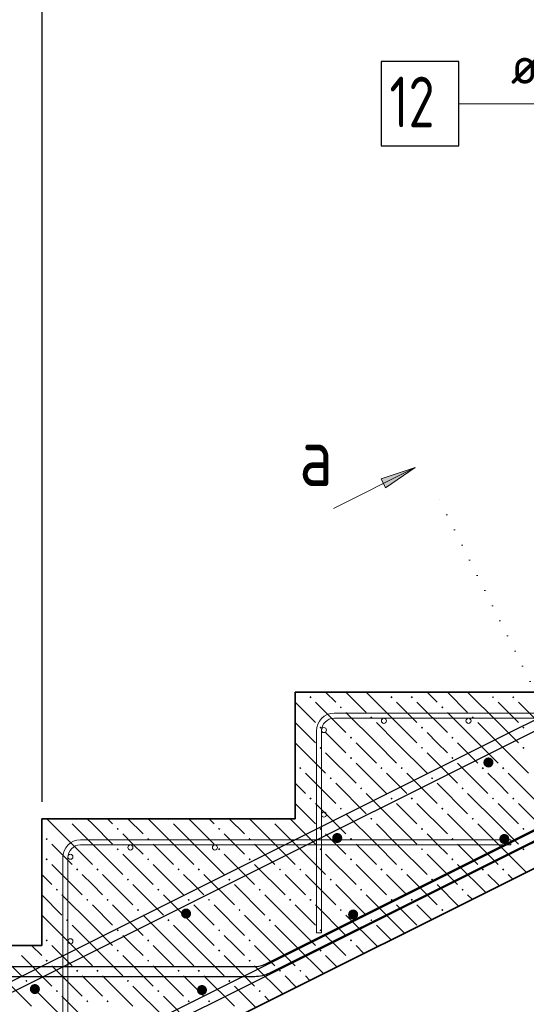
# Model space of a CAD drawing. Header units: millimetres. Extents: x 0 to 21000, y -5 to 14850.
# Tile 8 of 24: x 6420 to 7919, y 8569 to 11484. Entities that reach past the tile are written whole.
import ezdxf

# ---------------------------------------------------------------- set-up
doc = ezdxf.new("R2010")
doc.units = ezdxf.units.MM
doc.linetypes.add('______9', pattern=[50, 0, -50])
for name, color, linetype, lineweight in [('Армирование стержнями_ общее', 7, 'Continuous', 25), ('Обрамление П-обр. равн.', 7, 'Continuous', 25), ('Обрамление проемов стержнями', 7, 'Continuous', 25), ('Общий01', 7, 'Continuous', 13), ('Позиционная метка линия выноска', 7, 'Continuous', 13), ('Размерная линия_ общее', 7, 'Continuous', 13), ('Фоновоя арматура Х1', 7, 'Continuous', 25)]:
    doc.layers.add(name, color=color, linetype=linetype, lineweight=lineweight)
doc.layers.add('ЖБ Лестница', color=7, linetype='Continuous', lineweight=25, true_color=0xe0e0ff)
doc.styles.add('ISOCPEUR', font='txt')

msp = doc.modelspace()

# ---------------------------------------------------------------- hatches: boundary and pattern name
at = {"layer": 'ЖБ Лестница', "linetype": 'Continuous', "lineweight": 18, "transparency": 33554687}
for points in [[(7276.9, 9478.5), (7280.1, 9481.7), (7283.4, 9478.5), (7280.1, 9475.2)], [(7516.9, 9478.5), (7520.1, 9481.7), (7523.4, 9478.5), (7520.1, 9475.2)], [(7576.9, 9478.5), (7580.1, 9481.7), (7583.4, 9478.5), (7580.1, 9475.2)], [(7816.9, 9478.5), (7820.1, 9481.7), (7823.4, 9478.5), (7820.1, 9475.2)], [(7876.9, 9478.5), (7880.1, 9481.7), (7883.4, 9478.5), (7880.1, 9475.2)], [(7366.9, 9448.5), (7370.1, 9451.7), (7373.4, 9448.5), (7370.1, 9445.2)], [(7666.9, 9448.5), (7670.1, 9451.7), (7673.4, 9448.5), (7670.1, 9445.2)], [(7456.9, 9418.5), (7460.1, 9421.7), (7463.4, 9418.5), (7460.1, 9415.2)], [(7756.9, 9418.5), (7760.1, 9421.7), (7763.4, 9418.5), (7760.1, 9415.2)], [(7306.9, 9388.5), (7310.1, 9391.7), (7313.4, 9388.5), (7310.1, 9385.2)], [(7606.9, 9388.5), (7610.1, 9391.7), (7613.4, 9388.5), (7610.1, 9385.2)], [(7906.9, 9388.5), (7910.1, 9391.7), (7913.4, 9388.5), (7910.1, 9385.2)], [(7396.9, 9358.5), (7400.1, 9361.7), (7403.4, 9358.5), (7400.1, 9355.2)], [(7696.9, 9358.5), (7700.1, 9361.7), (7703.4, 9358.5), (7700.1, 9355.2)], [(7306.9, 9328.5), (7310.1, 9331.7), (7313.4, 9328.5), (7310.1, 9325.2)], [(7606.9, 9328.5), (7610.1, 9331.7), (7613.4, 9328.5), (7610.1, 9325.2)], [(7906.9, 9328.5), (7910.1, 9331.7), (7913.4, 9328.5), (7910.1, 9325.2)], [(7396.9, 9298.5), (7400.1, 9301.7), (7403.4, 9298.5), (7400.1, 9295.2)], [(7696.9, 9298.5), (7700.1, 9301.7), (7703.4, 9298.5), (7700.1, 9295.2)], [(7246.9, 9268.5), (7250.1, 9271.7), (7253.4, 9268.5), (7250.1, 9265.2)], [(7486.9, 9268.5), (7490.1, 9271.7), (7493.4, 9268.5), (7490.1, 9265.2)], [(7546.9, 9268.5), (7550.1, 9271.7), (7553.4, 9268.5), (7550.1, 9265.2)], [(7786.9, 9268.5), (7790.1, 9271.7), (7793.4, 9268.5), (7790.1, 9265.2)], [(7846.9, 9268.5), (7850.1, 9271.7), (7853.4, 9268.5), (7850.1, 9265.2)], [(7336.9, 9238.5), (7340.1, 9241.7), (7343.4, 9238.5), (7340.1, 9235.2)], [(7636.9, 9238.5), (7640.1, 9241.7), (7643.4, 9238.5), (7640.1, 9235.2)], [(7426.9, 9208.5), (7430.1, 9211.7), (7433.4, 9208.5), (7430.1, 9205.2)], [(7726.9, 9208.5), (7730.1, 9211.7), (7733.4, 9208.5), (7730.1, 9205.2)], [(7276.9, 9178.5), (7280.1, 9181.7), (7283.4, 9178.5), (7280.1, 9175.2)], [(7516.9, 9178.5), (7520.1, 9181.7), (7523.4, 9178.5), (7520.1, 9175.2)], [(7576.9, 9178.5), (7580.1, 9181.7), (7583.4, 9178.5), (7580.1, 9175.2)], [(7816.9, 9178.5), (7820.1, 9181.7), (7823.4, 9178.5), (7820.1, 9175.2)], [(7876.9, 9178.5), (7880.1, 9181.7), (7883.4, 9178.5), (7880.1, 9175.2)], [(7366.9, 9148.5), (7370.1, 9151.7), (7373.4, 9148.5), (7370.1, 9145.2)], [(7666.9, 9148.5), (7670.1, 9151.7), (7673.4, 9148.5), (7670.1, 9145.2)], [(6556.9, 9118.5), (6563.4, 9118.5), (6560.1, 9115.2)], [(6856.9, 9118.5), (6863.4, 9118.5), (6860.1, 9115.2)], [(7156.9, 9118.5), (7163.4, 9118.5), (7160.1, 9115.2)], [(7456.9, 9118.5), (7460.1, 9121.7), (7463.4, 9118.5), (7460.1, 9115.2)], [(7756.9, 9118.5), (7760.1, 9121.7), (7763.4, 9118.5), (7760.1, 9115.2)], [(6706.9, 9088.5), (6710.1, 9091.7), (6713.4, 9088.5), (6710.1, 9085.2)], [(7006.9, 9088.5), (7010.1, 9091.7), (7013.4, 9088.5), (7010.1, 9085.2)], [(7306.9, 9088.5), (7310.1, 9091.7), (7313.4, 9088.5), (7310.1, 9085.2)], [(7606.9, 9088.5), (7610.1, 9091.7), (7613.4, 9088.5), (7610.1, 9085.2)], [(7906.9, 9088.5), (7910.1, 9091.7), (7913.4, 9088.5), (7910.1, 9085.2)], [(6496.9, 9058.5), (6500.1, 9061.7), (6503.4, 9058.5), (6500.1, 9055.2)], [(6796.9, 9058.5), (6800.1, 9061.7), (6803.4, 9058.5), (6800.1, 9055.2)], [(7096.9, 9058.5), (7100.1, 9061.7), (7103.4, 9058.5), (7100.1, 9055.2)], [(7396.9, 9058.5), (7400.1, 9061.7), (7403.4, 9058.5), (7400.1, 9055.2)], [(7696.9, 9058.5), (7700.1, 9061.7), (7703.4, 9058.5), (7700.1, 9055.2)], [(6706.9, 9028.5), (6710.1, 9031.7), (6713.4, 9028.5), (6710.1, 9025.2)], [(7006.9, 9028.5), (7010.1, 9031.7), (7013.4, 9028.5), (7010.1, 9025.2)], [(7306.9, 9028.5), (7310.1, 9031.7), (7313.4, 9028.5), (7310.1, 9025.2)], [(7606.9, 9028.5), (7610.1, 9031.7), (7613.4, 9028.5), (7610.1, 9025.2)], [(7906.9, 9028.5), (7910.1, 9031.7), (7913.4, 9028.5), (7910.1, 9025.2)], [(6496.9, 8998.5), (6500.1, 9001.7), (6503.4, 8998.5), (6500.1, 8995.2)], [(6796.9, 8998.5), (6800.1, 9001.7), (6803.4, 8998.5), (6800.1, 8995.2)], [(7096.9, 8998.5), (7100.1, 9001.7), (7103.4, 8998.5), (7100.1, 8995.2)], [(7396.9, 8998.5), (7400.1, 9001.7), (7403.4, 8998.5), (7400.1, 8995.2)], [(7696.9, 8998.5), (7700.1, 9001.7), (7703.4, 8998.5), (7700.1, 8995.2)], [(6586.9, 8968.5), (6590.1, 8971.7), (6593.4, 8968.5), (6590.1, 8965.2)], [(6646.9, 8968.5), (6650.1, 8971.7), (6653.4, 8968.5), (6650.1, 8965.2)], [(6886.9, 8968.5), (6890.1, 8971.7), (6893.4, 8968.5), (6890.1, 8965.2)], [(6946.9, 8968.5), (6950.1, 8971.7), (6953.4, 8968.5), (6950.1, 8965.2)], [(7186.9, 8968.5), (7190.1, 8971.7), (7193.4, 8968.5), (7190.1, 8965.2)], [(7246.9, 8968.5), (7250.1, 8971.7), (7253.4, 8968.5), (7250.1, 8965.2)], [(7486.9, 8968.5), (7490.1, 8971.7), (7493.4, 8968.5), (7490.1, 8965.2)], [(7546.9, 8968.5), (7550.1, 8971.7), (7553.4, 8968.5), (7550.1, 8965.2)], [(7786.9, 8968.5), (7790.1, 8971.7), (7793.4, 8968.5), (7790.1, 8965.2)], [(7846.9, 8968.5), (7850.1, 8971.7), (7853.4, 8968.5), (7850.1, 8965.2)], [(6736.9, 8938.5), (6740.1, 8941.7), (6743.4, 8938.5), (6740.1, 8935.2)], [(7036.9, 8938.5), (7040.1, 8941.7), (7043.4, 8938.5), (7040.1, 8935.2)], [(7336.9, 8938.5), (7340.1, 8941.7), (7343.4, 8938.5), (7340.1, 8935.2)], [(7636.9, 8938.5), (7640.1, 8941.7), (7643.4, 8938.5), (7640.1, 8935.2)], [(6526.9, 8908.5), (6530.1, 8911.7), (6533.4, 8908.5), (6530.1, 8905.2)], [(6826.9, 8908.5), (6830.1, 8911.7), (6833.4, 8908.5), (6830.1, 8905.2)], [(7126.9, 8908.5), (7130.1, 8911.7), (7133.4, 8908.5), (7130.1, 8905.2)], [(7426.9, 8908.5), (7430.1, 8911.7), (7433.4, 8908.5), (7430.1, 8905.2)], [(7726.9, 8908.5), (7730.1, 8911.7), (7733.4, 8908.5), (7730.1, 8905.2)], [(6616.9, 8878.5), (6620.1, 8881.7), (6623.4, 8878.5), (6620.1, 8875.2)], [(6676.9, 8878.5), (6680.1, 8881.7), (6683.4, 8878.5), (6680.1, 8875.2)], [(6916.9, 8878.5), (6920.1, 8881.7), (6923.4, 8878.5), (6920.1, 8875.2)], [(6976.9, 8878.5), (6980.1, 8881.7), (6983.4, 8878.5), (6980.1, 8875.2)], [(7216.9, 8878.5), (7220.1, 8881.7), (7223.4, 8878.5), (7220.1, 8875.2)], [(7276.9, 8878.5), (7280.1, 8881.7), (7283.4, 8878.5), (7280.1, 8875.2)], [(7516.9, 8878.5), (7520.1, 8881.7), (7523.4, 8878.5), (7520.1, 8875.2)], [(7576.9, 8878.5), (7580.1, 8881.7), (7583.4, 8878.5), (7580.1, 8875.2)], [(6766.9, 8848.5), (6770.1, 8851.7), (6773.4, 8848.5), (6770.1, 8845.2)], [(7066.9, 8848.5), (7070.1, 8851.7), (7073.4, 8848.5), (7070.1, 8845.2)], [(7366.9, 8848.5), (7370.1, 8851.7), (7373.4, 8848.5), (7370.1, 8845.2)], [(7666.9, 8848.5), (7670.1, 8851.7), (7673.4, 8848.5), (7670.1, 8845.2)], [(6556.9, 8818.5), (6560.1, 8821.7), (6563.4, 8818.5), (6560.1, 8815.2)], [(6856.9, 8818.5), (6860.1, 8821.7), (6863.4, 8818.5), (6860.1, 8815.2)], [(7156.9, 8818.5), (7160.1, 8821.7), (7163.4, 8818.5), (7160.1, 8815.2)], [(7456.9, 8818.5), (7460.1, 8821.7), (7463.4, 8818.5), (7460.1, 8815.2)], [(6706.9, 8788.5), (6710.1, 8791.7), (6713.4, 8788.5), (6710.1, 8785.2)], [(7006.9, 8788.5), (7010.1, 8791.7), (7013.4, 8788.5), (7010.1, 8785.2)], [(7306.9, 8788.5), (7310.1, 8791.7), (7313.4, 8788.5), (7310.1, 8785.2)], [(6496.9, 8758.5), (6500.1, 8761.7), (6503.4, 8758.5), (6500.1, 8755.2)], [(6796.9, 8758.5), (6800.1, 8761.7), (6803.4, 8758.5), (6800.1, 8755.2)], [(7096.9, 8758.5), (7100.1, 8761.7), (7103.4, 8758.5), (7100.1, 8755.2)], [(7396.9, 8758.5), (7400.1, 8761.7), (7403.4, 8758.5), (7400.1, 8755.2)], [(6706.9, 8728.5), (6710.1, 8731.7), (6713.4, 8728.5), (6710.1, 8725.2)], [(7006.9, 8728.5), (7010.1, 8731.7), (7013.4, 8728.5), (7010.1, 8725.2)], [(7306.9, 8728.5), (7310.1, 8731.7), (7313.4, 8728.5), (7310.1, 8725.2)], [(6496.9, 8698.5), (6500.1, 8701.7), (6503.4, 8698.5), (6500.1, 8695.2)], [(6796.9, 8698.5), (6800.1, 8701.7), (6803.4, 8698.5), (6800.1, 8695.2)], [(7096.9, 8698.5), (7100.1, 8701.7), (7103.4, 8698.5), (7100.1, 8695.2)], [(7398.6, 8700.2), (7400.1, 8701.7), (7400.6, 8701.2)], [(6586.9, 8668.5), (6590.1, 8671.7), (6593.4, 8668.5), (6590.1, 8665.2)], [(6646.9, 8668.5), (6650.1, 8671.7), (6653.4, 8668.5), (6650.1, 8665.2)], [(6886.9, 8668.5), (6890.1, 8671.7), (6893.4, 8668.5), (6890.1, 8665.2)], [(6946.9, 8668.5), (6950.1, 8671.7), (6953.4, 8668.5), (6950.1, 8665.2)], [(7186.9, 8668.5), (7190.1, 8671.7), (7193.4, 8668.5), (7190.1, 8665.2)], [(7246.9, 8668.5), (7250.1, 8671.7), (7253.4, 8668.5), (7250.1, 8665.2)], [(6436.9, 8638.5), (6440.1, 8641.7), (6443.4, 8638.5), (6440.1, 8635.2)], [(6736.9, 8638.5), (6740.1, 8641.7), (6743.4, 8638.5), (6740.1, 8635.2)], [(7036.9, 8638.5), (7040.1, 8641.7), (7043.4, 8638.5), (7040.1, 8635.2)], [(6526.9, 8608.5), (6530.1, 8611.7), (6533.4, 8608.5), (6530.1, 8605.2)], [(6826.9, 8608.5), (6830.1, 8611.7), (6833.4, 8608.5), (6830.1, 8605.2)], [(7126.9, 8608.5), (7130.1, 8611.7), (7133.4, 8608.5), (7130.1, 8605.2)], [(6616.9, 8578.5), (6620.1, 8581.7), (6623.4, 8578.5), (6620.1, 8575.2)], [(6676.9, 8578.5), (6680.1, 8581.7), (6683.4, 8578.5), (6680.1, 8575.2)], [(6916.9, 8578.5), (6920.1, 8581.7), (6923.4, 8578.5), (6920.1, 8575.2)], [(6976.9, 8578.5), (6980.1, 8581.7), (6983.4, 8578.5), (6980.1, 8575.2)]]:
    msp.add_hatch(color=7, dxfattribs=at).paths.add_polyline_path(points, flags=16)
at = {"layer": 'Общий01', "linetype": 'Continuous', "lineweight": 13, "transparency": 33554687}
msp.add_hatch(color=7, dxfattribs=at).paths.add_polyline_path([(7489, 10124.7), (7589.7, 10158.3), (7502.5, 10097.9)], flags=16)
at = {"layer": 'Фоновоя арматура Х1', "linetype": 'Continuous', "lineweight": 35, "transparency": 33554687}
for points in [[(7821.6, 9285.2), (7820.5, 9291), (7817.2, 9295.9), (7812.4, 9299.1), (7806.6, 9300.3), (7800.9, 9299.1), (7796, 9295.9), (7792.8, 9291), (7791.6, 9285.2), (7792.8, 9279.5), (7796, 9274.6), (7800.9, 9271.4), (7806.6, 9270.2), (7812.4, 9271.4), (7817.2, 9274.6), (7820.5, 9279.5)], [(7374.4, 9061.6), (7373.3, 9067.4), (7370, 9072.3), (7365.2, 9075.5), (7359.4, 9076.6), (7353.7, 9075.5), (7348.8, 9072.3), (7345.6, 9067.4), (7344.4, 9061.6), (7345.6, 9055.9), (7348.8, 9051), (7353.7, 9047.8), (7359.4, 9046.6), (7365.2, 9047.8), (7370, 9051), (7373.3, 9055.9)], [(7868.6, 9058.8), (7867.5, 9064.5), (7864.2, 9069.4), (7859.4, 9072.6), (7853.6, 9073.8), (7847.9, 9072.6), (7843, 9069.4), (7839.8, 9064.5), (7838.6, 9058.8), (7839.8, 9053), (7843, 9048.1), (7847.9, 9044.9), (7853.6, 9043.8), (7859.4, 9044.9), (7864.2, 9048.1), (7867.5, 9053)], [(6927.2, 8838), (6926.1, 8843.8), (6922.8, 8848.6), (6917.9, 8851.9), (6912.2, 8853), (6906.5, 8851.9), (6901.6, 8848.6), (6898.3, 8843.8), (6897.2, 8838), (6898.3, 8832.3), (6901.6, 8827.4), (6906.5, 8824.2), (6912.2, 8823), (6917.9, 8824.2), (6922.8, 8827.4), (6926.1, 8832.3)], [(7421.4, 8835.2), (7420.3, 8840.9), (7417, 8845.8), (7412.2, 8849), (7406.4, 8850.1), (7400.7, 8849), (7395.8, 8845.8), (7392.6, 8840.9), (7391.4, 8835.2), (7392.6, 8829.4), (7395.8, 8824.5), (7400.7, 8821.3), (7406.4, 8820.1), (7412.2, 8821.3), (7417, 8824.5), (7420.3, 8829.4)], [(6480, 8614.4), (6478.8, 8620.2), (6475.6, 8625), (6470.7, 8628.3), (6465, 8629.4), (6459.2, 8628.3), (6454.4, 8625), (6451.1, 8620.2), (6450, 8614.4), (6451.1, 8608.7), (6454.4, 8603.8), (6459.2, 8600.6), (6465, 8599.4), (6470.7, 8600.6), (6475.6, 8603.8), (6478.8, 8608.7)], [(6974.2, 8611.5), (6973.1, 8617.3), (6969.8, 8622.1), (6965, 8625.4), (6959.2, 8626.5), (6953.5, 8625.4), (6948.6, 8622.1), (6945.4, 8617.3), (6944.2, 8611.5), (6945.4, 8605.8), (6948.6, 8600.9), (6953.5, 8597.7), (6959.2, 8596.5), (6965, 8597.7), (6969.8, 8600.9), (6973.1, 8605.8)]]:
    msp.add_hatch(color=7, dxfattribs=at).paths.add_polyline_path(points)

# ---------------------------------------------------------------- linework, layer by layer
at = {"layer": 'Армирование стержнями_ общее', "color": 7, "linetype": 'Continuous', "lineweight": 25, "transparency": 33554687}
for points in [[(15491.9, 13152.3), (5862.2, 8337.4), (5857.1, 8335.1), (5851.7, 8333.1), (5846.3, 8331.3), (5840.7, 8329.8), (5835.1, 8328.6), (5829.4, 8327.8), (5823.7, 8327.2), (5818.1, 8327), (4585.3, 8327), (4585.3, 8357), (5817.4, 8357), (5821.6, 8357.2), (5825.7, 8357.6), (5829.8, 8358.2), (5833.8, 8359), (5837.8, 8360.1), (5841.7, 8361.3), (5845.5, 8362.8), (5849.4, 8364.5), (15479, 13179.4)], [(2165.8, 8341.6), (6442.8, 8341.6), (6447, 8341.8), (6451.2, 8342.1), (6455.2, 8342.8), (6459.2, 8343.6), (6463.2, 8344.6), (6467.1, 8345.9), (6470.9, 8347.4), (6474.8, 8349.1), (16103.8, 13163.7)], [(16116.7, 13136.5), (6487.6, 8322), (6482.5, 8319.7), (6477.1, 8317.6), (6471.7, 8315.9), (6466.1, 8314.4), (6460.5, 8313.2), (6454.8, 8312.4), (6449.1, 8311.8), (6443.5, 8311.6), (2165.8, 8311.6), (2165.8, 8341.6)], [(7489, 11110.4), (7719, 11110.4), (7719, 11360.4), (7489, 11360.4), (7489, 11110.4)]]:
    msp.add_lwpolyline(points, dxfattribs=at)
at = {"layer": 'ЖБ Лестница', "color": 7, "linetype": 'Continuous', "lineweight": 35, "transparency": 33554687}
for p, q in [((6485.1, 8243.5), (15485.1, 12743.5)), ((7235.1, 9493.5), (7235.1, 9118.5)), ((7985.1, 9493.5), (7235.1, 9493.5)), ((6485.1, 9118.5), (6485.1, 8743.5)), ((7235.1, 9118.5), (6485.1, 9118.5)), ((6485.1, 8743.5), (2610.1, 8743.5))]:
    msp.add_line(p, q, dxfattribs=at)
at = {"layer": 'ЖБ Лестница', "color": 9, "linetype": 'Continuous', "lineweight": 18, "true_color": 0xc7c7c7, "transparency": 33554687}
for p, q in [((7265.1, 9493.5), (7265.1, 9493.5)), ((7325.1, 9493.5), (7355.1, 9463.5)), ((7385.1, 9493.5), (7445.1, 9433.5)), ((7535.1, 9403.5), (7445.1, 9493.5)), ((7505.1, 9493.5), (7505.1, 9493.5)), ((7565.1, 9493.5), (7565.1, 9493.5)), ((7625.1, 9493.5), (7655.1, 9463.5)), ((7685.1, 9493.5), (7745.1, 9433.5)), ((7835.1, 9403.5), (7745.1, 9493.5)), ((7805.1, 9493.5), (7805.1, 9493.5)), ((7865.1, 9493.5), (7865.1, 9493.5)), ((7235.1, 9463.5), (7295.1, 9403.5)), ((7295.1, 9463.5), (7385.1, 9373.5)), ((7535.1, 9463.5), (7595.1, 9403.5)), ((7595.1, 9463.5), (7685.1, 9373.5)), ((7835.1, 9463.5), (7895.1, 9403.5)), ((7895.1, 9463.5), (7985.1, 9373.5)), ((7475.1, 9343.5), (7385.1, 9433.5)), ((7775.1, 9343.5), (7685.1, 9433.5)), ((7235.1, 9403.5), (7235.1, 9403.5)), ((7235.1, 9403.5), (7295.1, 9343.5)), ((7475.1, 9403.5), (7535.1, 9343.5)), ((7535.1, 9403.5), (7595.1, 9343.5)), ((7775.1, 9403.5), (7835.1, 9343.5)), ((7835.1, 9403.5), (7895.1, 9343.5)), ((7355.1, 9343.5), (7325.1, 9373.5)), ((7655.1, 9343.5), (7625.1, 9373.5)), ((7235.1, 9343.5), (7325.1, 9253.5)), ((7235.1, 9343.5), (7235.1, 9343.5)), ((7385.1, 9313.5), (7355.1, 9343.5)), ((7415.1, 9343.5), (7475.1, 9283.5)), ((7475.1, 9343.5), (7535.1, 9283.5)), ((7535.1, 9343.5), (7625.1, 9253.5)), ((7685.1, 9313.5), (7655.1, 9343.5)), ((7715.1, 9343.5), (7775.1, 9283.5)), ((7775.1, 9343.5), (7835.1, 9283.5)), ((7835.1, 9343.5), (7925.1, 9253.5)), ((7325.1, 9313.5), (7415.1, 9223.5)), ((7625.1, 9313.5), (7715.1, 9223.5)), ((7235.1, 9283.5), (7235.1, 9283.5)), ((7415.1, 9283.5), (7505.1, 9193.5)), ((7715.1, 9283.5), (7805.1, 9193.5)), ((7265.1, 9253.5), (7355.1, 9163.5)), ((7535.1, 9223.5), (7505.1, 9253.5)), ((7565.1, 9253.5), (7655.1, 9163.5)), ((7835.1, 9223.5), (7805.1, 9253.5)), ((7865.1, 9253.5), (7955.1, 9163.5)), ((7265.1, 9193.5), (7235.1, 9223.5)), ((7235.1, 9223.5), (7235.1, 9223.5)), ((7355.1, 9223.5), (7445.1, 9133.5)), ((7565.1, 9193.5), (7535.1, 9223.5)), ((7655.1, 9223.5), (7745.1, 9133.5)), ((7865.1, 9193.5), (7835.1, 9223.5)), ((7535.1, 9103.5), (7445.1, 9193.5)), ((7835.1, 9103.5), (7745.1, 9193.5)), ((7235.1, 9163.5), (7295.1, 9103.5)), ((7295.1, 9163.5), (7385.1, 9073.5)), ((7535.1, 9163.5), (7595.1, 9103.5)), ((7595.1, 9163.5), (7685.1, 9073.5)), ((7835.1, 9163.5), (7895.1, 9103.5)), ((7895.1, 9163.5), (7985.1, 9073.5)), ((7475.1, 9043.5), (7385.1, 9133.5)), ((7775.1, 9043.5), (7685.1, 9133.5)), ((6575.1, 9043.5), (6500.1, 9118.5)), ((6575.1, 9103.5), (6635.1, 9043.5)), ((6635.1, 9103.5), (6620.1, 9118.5)), ((6635.1, 9103.5), (6695.1, 9043.5)), ((6680.1, 9118.5), (6695.1, 9103.5)), ((6740.1, 9118.5), (6785.1, 9073.5)), ((6875.1, 9043.5), (6800.1, 9118.5)), ((6875.1, 9103.5), (6935.1, 9043.5)), ((6935.1, 9103.5), (6920.1, 9118.5)), ((6935.1, 9103.5), (6995.1, 9043.5)), ((6980.1, 9118.5), (6995.1, 9103.5)), ((7040.1, 9118.5), (7085.1, 9073.5)), ((7175.1, 9043.5), (7100.1, 9118.5)), ((7175.1, 9103.5), (7235.1, 9043.5)), ((7235.1, 9103.5), (7220.1, 9118.5)), ((7235.1, 9103.5), (7295.1, 9043.5)), ((7475.1, 9103.5), (7535.1, 9043.5)), ((7535.1, 9103.5), (7595.1, 9043.5)), ((7775.1, 9103.5), (7835.1, 9043.5)), ((7835.1, 9103.5), (7895.1, 9043.5)), ((6485.1, 9073.5), (6485.1, 9073.5)), ((6755.1, 9043.5), (6725.1, 9073.5)), ((7055.1, 9043.5), (7025.1, 9073.5)), ((7355.1, 9043.5), (7325.1, 9073.5)), ((7655.1, 9043.5), (7625.1, 9073.5)), ((6515.1, 9043.5), (6575.1, 8983.5)), ((6575.1, 9043.5), (6635.1, 8983.5)), ((6635.1, 9043.5), (6725.1, 8953.5)), ((6785.1, 9013.5), (6755.1, 9043.5)), ((6815.1, 9043.5), (6875.1, 8983.5)), ((6875.1, 9043.5), (6935.1, 8983.5)), ((6935.1, 9043.5), (7025.1, 8953.5)), ((7085.1, 9013.5), (7055.1, 9043.5)), ((7115.1, 9043.5), (7175.1, 8983.5)), ((7175.1, 9043.5), (7235.1, 8983.5)), ((7235.1, 9043.5), (7325.1, 8953.5)), ((7385.1, 9013.5), (7355.1, 9043.5)), ((7415.1, 9043.5), (7475.1, 8983.5)), ((7475.1, 9043.5), (7535.1, 8983.5)), ((7535.1, 9043.5), (7625.1, 8953.5)), ((7685.1, 9013.5), (7655.1, 9043.5)), ((7715.1, 9043.5), (7775.1, 8983.5)), ((7775.1, 9043.5), (7835.1, 8983.5)), ((7835.1, 9043.5), (7918.5, 8960.1)), ((6485.1, 9013.5), (6485.1, 9013.5)), ((6725.1, 9013.5), (6815.1, 8923.5)), ((7025.1, 9013.5), (7115.1, 8923.5)), ((7325.1, 9013.5), (7415.1, 8923.5)), ((7625.1, 9013.5), (7715.1, 8923.5)), ((6515.1, 8983.5), (6605.1, 8893.5)), ((6815.1, 8983.5), (6905.1, 8893.5)), ((7115.1, 8983.5), (7205.1, 8893.5)), ((7415.1, 8983.5), (7505.1, 8893.5)), ((7715.1, 8983.5), (7798.5, 8900.1)), ((6485.1, 8953.5), (6515.1, 8923.5)), ((6635.1, 8923.5), (6605.1, 8953.5)), ((6665.1, 8953.5), (6755.1, 8863.5)), ((6935.1, 8923.5), (6905.1, 8953.5)), ((6965.1, 8953.5), (7055.1, 8863.5)), ((7235.1, 8923.5), (7205.1, 8953.5)), ((7265.1, 8953.5), (7355.1, 8863.5)), ((7535.1, 8923.5), (7505.1, 8953.5)), ((7565.1, 8953.5), (7655.1, 8863.5)), ((7835.1, 8923.5), (7805.1, 8953.5)), ((7865.1, 8953.5), (7878.5, 8940.1)), ((6665.1, 8893.5), (6635.1, 8923.5)), ((6755.1, 8923.5), (6845.1, 8833.5)), ((6965.1, 8893.5), (6935.1, 8923.5)), ((7055.1, 8923.5), (7145.1, 8833.5)), ((7265.1, 8893.5), (7235.1, 8923.5)), ((7355.1, 8923.5), (7445.1, 8833.5)), ((7565.1, 8893.5), (7535.1, 8923.5)), ((7655.1, 8923.5), (7718.5, 8860.1)), ((7838.5, 8920.1), (7835.1, 8923.5)), ((6485.1, 8893.5), (6545.1, 8833.5)), ((6635.1, 8803.5), (6545.1, 8893.5)), ((6935.1, 8803.5), (6845.1, 8893.5)), ((7235.1, 8803.5), (7145.1, 8893.5)), ((7535.1, 8803.5), (7445.1, 8893.5)), ((7758.5, 8880.1), (7745.1, 8893.5)), ((6635.1, 8863.5), (6695.1, 8803.5)), ((6695.1, 8863.5), (6785.1, 8773.5)), ((6935.1, 8863.5), (6995.1, 8803.5)), ((6995.1, 8863.5), (7085.1, 8773.5)), ((7235.1, 8863.5), (7295.1, 8803.5)), ((7295.1, 8863.5), (7385.1, 8773.5)), ((7535.1, 8863.5), (7595.1, 8803.5)), ((7595.1, 8863.5), (7638.5, 8820.1)), ((6575.1, 8743.5), (6485.1, 8833.5)), ((6875.1, 8743.5), (6785.1, 8833.5)), ((7175.1, 8743.5), (7085.1, 8833.5)), ((7475.1, 8743.5), (7385.1, 8833.5)), ((6575.1, 8803.5), (6635.1, 8743.5)), ((6635.1, 8803.5), (6695.1, 8743.5)), ((6875.1, 8803.5), (6935.1, 8743.5)), ((6935.1, 8803.5), (6995.1, 8743.5)), ((7175.1, 8803.5), (7235.1, 8743.5)), ((7235.1, 8803.5), (7295.1, 8743.5)), ((7475.1, 8803.5), (7518.5, 8760.1)), ((7535.1, 8803.5), (7558.5, 8780.1)), ((6485.1, 8773.5), (6485.1, 8773.5)), ((6755.1, 8743.5), (6725.1, 8773.5)), ((7055.1, 8743.5), (7025.1, 8773.5)), ((7355.1, 8743.5), (7325.1, 8773.5)), ((6335.1, 8743.5), (6425.1, 8653.5)), ((6455.1, 8743.5), (6455.1, 8743.5)), ((6485.1, 8713.5), (6455.1, 8743.5)), ((6515.1, 8743.5), (6575.1, 8683.5)), ((6575.1, 8743.5), (6635.1, 8683.5)), ((6635.1, 8743.5), (6725.1, 8653.5)), ((6785.1, 8713.5), (6755.1, 8743.5)), ((6815.1, 8743.5), (6875.1, 8683.5)), ((6875.1, 8743.5), (6935.1, 8683.5)), ((6935.1, 8743.5), (7025.1, 8653.5)), ((7085.1, 8713.5), (7055.1, 8743.5)), ((7115.1, 8743.5), (7175.1, 8683.5)), ((7175.1, 8743.5), (7235.1, 8683.5)), ((7235.1, 8743.5), (7318.5, 8660.1)), ((7385.1, 8713.5), (7355.1, 8743.5)), ((7415.1, 8743.5), (7438.5, 8720.1)), ((7475.1, 8743.5), (7478.5, 8740.1)), ((6425.1, 8713.5), (6515.1, 8623.5)), ((6725.1, 8713.5), (6815.1, 8623.5)), ((7025.1, 8713.5), (7115.1, 8623.5)), ((7325.1, 8713.5), (7358.5, 8680.1)), ((6515.1, 8683.5), (6605.1, 8593.5)), ((6815.1, 8683.5), (6905.1, 8593.5)), ((7115.1, 8683.5), (7198.5, 8600.1)), ((6365.1, 8653.5), (6455.1, 8563.5)), ((6635.1, 8623.5), (6605.1, 8653.5)), ((6665.1, 8653.5), (6755.1, 8563.5)), ((6935.1, 8623.5), (6905.1, 8653.5)), ((6965.1, 8653.5), (7055.1, 8563.5)), ((7235.1, 8623.5), (7205.1, 8653.5)), ((7265.1, 8653.5), (7278.5, 8640.1)), ((6455.1, 8623.5), (6545.1, 8533.5)), ((6665.1, 8593.5), (6635.1, 8623.5)), ((6755.1, 8623.5), (6845.1, 8533.5)), ((6965.1, 8593.5), (6935.1, 8623.5)), ((7055.1, 8623.5), (7118.5, 8560.1)), ((7238.5, 8620.1), (7235.1, 8623.5)), ((6635.1, 8503.5), (6545.1, 8593.5)), ((6935.1, 8503.5), (6845.1, 8593.5)), ((7158.5, 8580.1), (7145.1, 8593.5))]:
    msp.add_line(p, q, dxfattribs=at)
at = {"layer": 'Обрамление П-обр. равн.', "color": 38, "linetype": 'Continuous', "lineweight": 25, "true_color": 0x5f1e0f, "transparency": 33554687}
msp.add_lwpolyline([(2172.6, 8681), (7114.7, 8681), (7118.9, 8681.1), (7123, 8681.5), (7127.1, 8682.1), (7131.1, 8683), (7135.1, 8684), (7139, 8685.3), (7142.8, 8686.8), (7146.7, 8688.5), (8244.3, 9237.3), (8257.7, 9210.5), (7159.5, 8661.4), (7154.4, 8659.1), (7149, 8657), (7143.5, 8655.2), (7138, 8653.8), (7132.4, 8652.6), (7126.7, 8651.7), (7121, 8651.2), (7115.3, 8651), (2172.6, 8651), (2172.6, 8681)], dxfattribs=at)
at = {"layer": 'Обрамление проемов стержнями', "color": 7, "linetype": 'Continuous', "lineweight": 13, "transparency": 33554687}
for p, q in [((7350.1, 9431), (8622.6, 9431)), ((7350.1, 9416), (8622.6, 9416)), ((7297.6, 9378.5), (7297.6, 8781)), ((7312.6, 9378.5), (7312.6, 8781)), ((6600.1, 9056), (7872.6, 9056)), ((6600.1, 9041), (7872.6, 9041)), ((7872.6, 9041), (7872.6, 9056)), ((6547.6, 9003.5), (6547.6, 8468.5)), ((6562.6, 9003.5), (6562.6, 8468.5)), ((7312.6, 8781), (7297.6, 8781))]:
    msp.add_line(p, q, dxfattribs=at)
at = {"layer": 'Обрамление проемов стержнями', "color": 7, "linetype": 'Continuous', "lineweight": 18, "transparency": 33554687}
for centre in [(7497.6, 9408.5), (7747.6, 9408.5), (7320.1, 9381), (7320.1, 9131), (6747.6, 9033.5), (6997.6, 9033.5), (6570.1, 9006), (6570.1, 8756)]:
    msp.add_circle(centre, 7.5, dxfattribs=at)
at = {"layer": 'Обрамление проемов стержнями', "color": 7, "linetype": 'Continuous', "lineweight": 13, "transparency": 33554687}
for centre, radius in [((7350.1, 9378.5), 52.5), ((7350.1, 9378.5), 37.5), ((6600.1, 9003.5), 52.5), ((6600.1, 9003.5), 37.5)]:
    msp.add_arc(centre, radius, 90, 180, dxfattribs=at)
at = {"layer": 'Общий01', "color": 7, "linetype": 'Continuous', "lineweight": 13, "transparency": 33554687}
for p, q in [((7589.7, 10158.3), (7348.2, 10037.5)), ((7489, 10124.7), (7589.7, 10158.3)), ((7589.7, 10158.3), (7502.5, 10097.9)), ((7589.7, 10158.3), (7589.7, 10158.3)), ((7589.7, 10158.3), (7589.7, 10158.3)), ((7589.7, 10158.3), (7589.7, 10158.3)), ((7502.5, 10097.9), (7489, 10124.7)), ((7495.8, 10111.3), (7489, 10107.9))]:
    msp.add_line(p, q, dxfattribs=at)
at = {"layer": 'Общий01', "color": 7, "linetype": '______9', "lineweight": 13, "transparency": 33554687}
msp.add_line((8199.2, 8987.6), (7643.3, 10099.2), dxfattribs=at)
at = {"layer": 'Позиционная метка линия выноска', "color": 7, "linetype": 'Continuous', "lineweight": 13, "transparency": 33554687}
msp.add_lwpolyline([(7719, 11235.4), (10544, 11235.4), (10544, 10686.2)], dxfattribs=at)
at = {"layer": 'Размерная линия_ общее', "color": 253, "linetype": 'Continuous', "lineweight": -3, "true_color": 0xa0a0a0, "transparency": 33554687}
msp.add_line((6485.1, 13947.5), (6485.1, 9168.5), dxfattribs=at)

# ---------------------------------------------------------------- texts
at = {"layer": 'Армирование стержнями_ общее', "color": 7, "linetype": 'Continuous', "lineweight": 13, "transparency": 33554687, "attachment_point": 7, "style": 'ISOCPEUR'}
for s, insert, char_height, width in [('\\W0.94;ø12 L=6185mm ', (7873, 11294.1), 110, 1052.191), ('\\W0.75;12', (7514, 11165.4), 150, 236.144)]:
    msp.add_mtext(s, dxfattribs=dict(at, insert=insert, char_height=char_height, width=width))
at = {"layer": 'Общий01', "color": 7, "linetype": 'Continuous', "lineweight": 35, "transparency": 33554687, "insert": (7247.3, 10103.3), "char_height": 175, "width": 209.898, "attachment_point": 7, "style": 'ISOCPEUR'}
msp.add_mtext('\\W0.80;а', dxfattribs=at)

doc.saveas('drawing.dxf')
